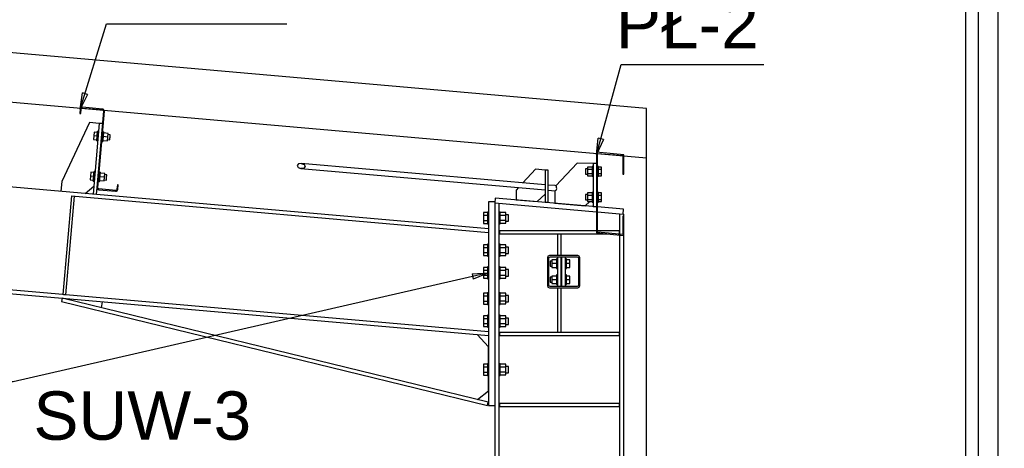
# Paper-space layout 'A0 Advance Steel' of a CAD drawing. Header units: millimetres. Extents: x -21 to 1320, y -7 to 928.
# Tile 118 of 134: x 893 to 954, y 757 to 783. Entities that reach past the tile are written whole.
import ezdxf

# ---------------------------------------------------------------- set-up
doc = ezdxf.new("R2010")
doc.units = ezdxf.units.MM
doc.layers.get('0').update_dxf_attribs({"linetype": 'CONTINUOUS'})
for name, color, linetype in [('AS_Belki', 145, 'CONTINUOUS'), ('AS_Blachy', 30, 'CONTINUOUS'), ('AS_Sruby', 9, 'CONTINUOUS')]:
    doc.layers.add(name, color=color, linetype=linetype)
doc.styles.add('Arial', font='arial.ttf', dxfattribs={"height": 150})

psp = doc.layouts.new('A0 Advance Steel')

# ---------------------------------------------------------------- linework, layer by layer
for p, q in [((931.652, 777.825), (792.65, 789.986)), ((931.652, 774.749), (792.65, 786.91)), ((931.652, 665.976), (931.652, 777.825, 7178.398))]:
    psp.add_line(p, q)
at = {"color": 0, "linetype": 'ByBlock', "lineweight": -2}
for p, q in [((896.546, 777.783), (896.68, 778.788)), ((896.998, 778.69), (896.546, 777.783)), ((896.998, 778.69), (896.68, 778.788)), ((928.552, 774.973), (928.655, 775.982)), ((928.977, 775.894), (928.655, 775.982)), ((928.977, 775.894), (928.552, 774.973)), ((920.838, 767.578), (921.85, 767.639)), ((920.838, 767.578), (920.913, 767.253)), ((921.85, 767.639), (920.913, 767.253))]:
    psp.add_line(p, q, dxfattribs=at)
at = {"color": 3, "ltscale": 0.25}
for points in [[(626.837, 626.738), (626.837, 820.338), (953.437, 820.338), (953.437, 626.738), (626.837, 626.738)], [(952.238, 626.767), (952.238, 819.367), (1273.838, 819.367), (1273.838, 626.767), (952.238, 626.767)], [(628.837, 628.738), (628.837, 818.338), (951.437, 818.338), (951.437, 628.738), (628.837, 628.738)]]:
    psp.add_lwpolyline(points, dxfattribs=at)
at = {"color": 7}
for points in [[(896.546, 777.783), (898.165, 783.072), (909.349, 783.072)], [(928.552, 774.973), (930.082, 780.558), (938.934, 780.558)], [(921.85, 767.639), (892.384, 760.877), (851.616, 760.877)]]:
    psp.add_lwpolyline(points, dxfattribs=at)
at = {"layer": 'AS_Belki', "linetype": 'Continuous', "ltscale": 0.25}
for p, q in [((921.85, 770.374), (793.05, 781.643)), ((896.546, 777.783), (896.522, 777.509)), ((896.56, 777.829), (896.546, 777.783)), ((896.591, 777.867), (896.56, 777.829)), ((896.572, 777.504), (896.596, 777.778)), ((896.633, 777.891), (896.591, 777.867)), ((896.596, 777.778), (896.604, 777.806)), ((896.604, 777.806), (896.623, 777.829)), ((896.623, 777.829), (896.648, 777.843)), ((896.682, 777.896), (896.633, 777.891)), ((896.648, 777.843), (896.678, 777.846)), ((896.678, 777.846), (897.923, 777.737)), ((897.927, 777.787), (896.682, 777.896)), ((897.974, 777.774), (897.927, 777.787)), ((898.012, 777.743), (897.974, 777.774)), ((896.522, 777.509), (896.572, 777.504)), ((897.991, 777.656), (897.577, 772.924)), ((897.627, 772.92), (898.041, 777.652)), ((897.923, 777.737), (897.951, 777.729)), ((897.951, 777.729), (897.974, 777.711)), ((897.974, 777.711), (897.988, 777.685)), ((897.988, 777.685), (897.991, 777.656)), ((898.035, 777.7), (898.012, 777.743)), ((898.041, 777.652), (898.035, 777.7)), ((793.05, 775.017), (921.85, 763.749)), ((930.252, 774.959), (928.552, 775.108)), ((928.552, 775.108), (928.552, 770.108)), ((928.612, 775.043), (930.192, 774.904)), ((928.612, 770.163), (928.612, 775.043)), ((930.192, 774.904), (930.192, 773.759)), ((930.252, 773.759), (930.252, 774.959)), ((910.072, 774.388), (909.99, 774.282)), ((909.99, 774.282), (910.052, 774.163)), ((910.052, 774.163), (910.221, 774.101)), ((910.249, 774.419), (910.072, 774.388)), ((910.399, 774.132), (910.221, 774.101)), ((910.249, 774.419), (910.418, 774.358)), ((925.363, 773.097), (910.249, 774.419)), ((910.48, 774.239), (910.399, 774.132)), ((910.418, 774.358), (910.48, 774.239)), ((910.221, 774.101), (925.363, 772.776)), ((930.192, 773.759), (930.252, 773.759)), ((897.577, 772.924), (897.582, 772.876)), ((897.63, 772.891), (897.627, 772.92)), ((897.644, 772.865), (897.63, 772.891)), ((898.846, 773.089), (898.822, 772.815)), ((898.896, 773.085), (898.846, 773.089)), ((898.872, 772.811), (898.896, 773.085)), ((925.994, 773.042), (925.563, 773.08)), ((895.995, 772.405), (921.85, 770.143)), ((897.582, 772.876), (897.606, 772.833)), ((897.606, 772.833), (897.644, 772.803)), ((897.667, 772.847), (897.644, 772.865)), ((897.644, 772.803), (897.691, 772.789)), ((897.695, 772.839), (897.667, 772.847)), ((897.691, 772.789), (898.737, 772.697)), ((898.741, 772.747), (897.695, 772.839)), ((898.737, 772.697), (898.785, 772.703)), ((898.77, 772.75), (898.741, 772.747)), ((898.796, 772.764), (898.77, 772.75)), ((898.785, 772.703), (898.828, 772.726)), ((898.814, 772.787), (898.796, 772.764)), ((898.822, 772.815), (898.814, 772.787)), ((898.828, 772.726), (898.858, 772.764)), ((898.858, 772.764), (898.872, 772.811)), ((925.563, 772.758), (925.966, 772.723)), ((922.25, 771.976), (922.25, 751.656)), ((922.52, 747.336), (922.52, 771.953)), ((929.98, 771.3), (929.98, 770.043)), ((930.252, 771.159), (930.192, 771.159)), ((930.192, 771.159), (930.192, 770.025)), ((930.21, 771.28), (930.25, 771.277)), ((930.25, 771.159), (930.25, 771.277)), ((930.252, 769.959), (930.252, 771.159)), ((921.85, 770.374), (921.85, 770.143)), ((928.552, 770.108), (930.252, 769.959)), ((930.192, 770.025), (928.612, 770.163)), ((929.98, 769.983), (929.98, 664.976)), ((930.25, 664.976), (930.25, 769.959)), ((895.46, 766.289), (857.605, 769.6)), ((925.545, 768.676), (925.51, 768.591)), ((925.63, 768.711), (925.545, 768.676)), ((925.59, 768.551), (925.614, 768.608)), ((925.614, 768.608), (925.67, 768.631)), ((927.39, 768.711), (925.63, 768.711)), ((925.67, 768.631), (927.35, 768.631)), ((927.35, 768.631), (927.407, 768.608)), ((927.475, 768.676), (927.39, 768.711)), ((927.407, 768.608), (927.43, 768.551)), ((927.51, 768.591), (927.475, 768.676)), ((925.51, 768.591), (925.51, 766.831)), ((925.59, 766.871), (925.59, 768.551)), ((927.43, 768.551), (927.43, 766.871)), ((927.51, 766.831), (927.51, 768.591)), ((925.51, 766.831), (925.545, 766.747)), ((925.614, 766.815), (925.59, 766.871)), ((925.67, 766.791), (925.614, 766.815)), ((927.35, 766.791), (925.67, 766.791)), ((927.407, 766.815), (927.35, 766.791)), ((927.43, 766.871), (927.407, 766.815)), ((927.475, 766.747), (927.51, 766.831)), ((895.525, 766.283), (895.46, 766.289)), ((895.659, 766.271), (895.525, 766.283)), ((921.85, 763.98), (895.659, 766.271)), ((925.545, 766.747), (925.63, 766.711)), ((925.63, 766.711), (927.39, 766.711)), ((927.39, 766.711), (927.475, 766.747)), ((921.85, 763.98), (921.85, 763.749))]:
    psp.add_line(p, q, dxfattribs=at)
at = {"layer": 'AS_Belki', "linetype": 'Continuous', "ltscale": 0.25, "extrusion": (-0.757011, 0.06623, 0.650037)}
psp.add_arc((-850.646, 555.843, -649.789), 0.16, 0, 180, dxfattribs=at)
at = {"layer": 'AS_Blachy', "linetype": 'Continuous', "ltscale": 0.25}
for p, q in [((897.126, 776.954), (895.401, 773.29)), ((897.724, 776.902), (897.126, 776.954)), ((897.724, 776.902), (897.341, 772.518)), ((897.923, 776.884), (897.724, 776.902)), ((927.356, 774.43), (926.021, 773.021)), ((928.352, 774.423), (927.356, 774.43)), ((928.552, 774.423), (928.352, 774.423)), ((928.352, 774.423), (928.352, 771.748)), ((924.765, 774.056), (923.988, 773.217)), ((925.363, 774.003), (924.765, 774.056)), ((925.563, 774.004), (925.363, 774.004)), ((925.363, 774.004), (925.363, 772.009)), ((925.563, 772.009), (925.563, 774.004)), ((895.401, 773.29), (895.348, 772.693)), ((896.843, 772.562), (897.384, 773.016)), ((897.577, 772.924), (897.54, 772.501)), ((923.713, 772.92), (923.57, 772.766)), ((895.995, 772.405), (895.46, 766.289)), ((895.659, 766.271), (896.195, 772.388)), ((922.276, 772.275), (922.25, 771.976)), ((928.552, 771.726), (922.276, 772.275)), ((923.57, 772.766), (923.57, 772.166)), ((924.865, 772.053), (925.363, 772.509)), ((925.961, 772.724), (925.961, 771.957)), ((922.25, 772.039), (921.85, 772.039)), ((921.85, 772.039), (921.85, 770.374)), ((922.25, 772.039), (922.25, 771.976)), ((922.25, 771.976), (928.552, 771.425)), ((923.57, 772.166), (924.865, 772.053)), ((925.363, 772.009), (925.563, 772.009)), ((925.961, 771.957), (927.854, 771.792)), ((927.854, 771.792), (928.147, 772.06)), ((928.352, 771.748), (928.552, 771.748)), ((930.236, 771.579), (928.612, 771.721)), ((928.612, 771.42), (930.21, 771.28)), ((930.21, 771.28), (930.236, 771.579)), ((921.85, 770.143), (921.85, 763.98)), ((928.552, 770.251), (922.53, 770.251)), ((922.53, 770.251), (922.53, 770.051)), ((922.53, 770.051), (929.197, 770.051)), ((926.13, 770.051), (926.13, 768.711)), ((926.37, 768.711), (926.37, 770.051)), ((929.97, 770.251), (928.612, 770.251)), ((929.886, 770.051), (929.97, 770.051)), ((929.97, 770.051), (929.97, 770.251)), ((926.13, 768.631), (926.13, 766.791)), ((926.37, 766.791), (926.37, 768.631)), ((926.39, 768.631), (926.39, 766.791)), ((926.63, 766.791), (926.63, 768.631)), ((895.659, 766.271), (895.525, 766.283)), ((926.13, 766.711), (926.13, 763.951)), ((926.37, 763.951), (926.37, 766.711)), ((895.421, 766.06), (895.373, 765.865)), ((895.373, 765.865), (921.793, 759.427)), ((921.84, 759.621), (895.421, 766.06)), ((897.902, 765.844), (897.84, 765.47)), ((921.85, 763.049), (921.153, 763.81)), ((921.85, 763.749), (921.85, 759.419)), ((929.97, 763.951), (922.53, 763.951)), ((922.53, 763.951), (922.53, 763.751)), ((922.53, 763.751), (929.97, 763.751)), ((929.97, 763.751), (929.97, 763.951)), ((921.85, 762.009), (921.85, 763.049)), ((921.85, 760.319), (921.85, 761.269)), ((921.17, 759.785), (921.85, 760.319)), ((921.793, 759.427), (921.84, 759.621)), ((929.97, 759.551), (922.53, 759.551)), ((922.53, 759.551), (922.53, 759.351)), ((929.97, 759.351), (929.97, 759.551)), ((921.85, 759.419), (922.25, 759.419)), ((922.53, 759.351), (929.97, 759.351))]:
    psp.add_line(p, q, dxfattribs=at)
at = {"layer": 'AS_Sruby', "linetype": 'Continuous', "ltscale": 0.25}
for p, q in [((897.395, 776.127), (897.375, 775.897)), ((897.416, 776.358), (897.395, 776.127)), ((897.595, 776.11), (897.395, 776.127)), ((897.615, 776.341), (897.416, 776.358)), ((897.576, 775.899), (897.58, 775.944)), ((897.58, 775.944), (897.585, 775.996)), ((897.585, 775.996), (897.59, 776.052)), ((897.59, 776.052), (897.595, 776.11)), ((897.595, 776.11), (897.6, 776.168)), ((897.6, 776.168), (897.605, 776.224)), ((897.601, 776.187), (897.615, 776.341)), ((897.605, 776.224), (897.609, 776.276)), ((897.609, 776.276), (897.613, 776.321)), ((897.613, 776.321), (897.616, 776.358)), ((897.616, 776.358), (897.619, 776.386)), ((897.619, 776.386), (897.62, 776.403)), ((897.62, 776.403), (897.621, 776.409)), ((897.681, 776.404), (897.621, 776.409)), ((897.989, 776.376), (897.93, 776.382)), ((897.953, 775.963), (897.949, 775.912)), ((897.958, 776.019), (897.953, 775.963)), ((897.963, 776.078), (897.958, 776.019)), ((897.968, 776.136), (897.963, 776.078)), ((898.258, 776.052), (897.963, 776.078)), ((897.973, 776.192), (897.968, 776.136)), ((897.978, 776.244), (897.973, 776.192)), ((897.982, 776.289), (897.978, 776.244)), ((897.985, 776.326), (897.982, 776.289)), ((898.278, 776.283), (897.983, 776.308)), ((897.987, 776.354), (897.985, 776.326)), ((897.989, 776.371), (897.987, 776.354)), ((897.989, 776.376), (897.989, 776.371)), ((898.238, 775.821), (898.258, 776.052)), ((898.258, 776.052), (898.278, 776.283)), ((898.406, 776.2), (898.272, 776.211)), ((898.382, 775.927), (898.386, 775.979)), ((898.386, 775.979), (898.392, 776.04)), ((898.392, 776.04), (898.397, 776.101)), ((898.397, 776.101), (898.401, 776.153)), ((898.401, 776.153), (898.404, 776.187)), ((898.404, 776.187), (898.406, 776.2)), ((897.375, 775.897), (897.574, 775.879)), ((897.568, 775.811), (897.569, 775.817)), ((897.568, 775.811), (897.628, 775.806)), ((897.569, 775.817), (897.57, 775.834)), ((897.57, 775.834), (897.573, 775.861)), ((897.573, 775.861), (897.574, 775.879)), ((897.574, 775.879), (897.576, 775.899)), ((897.877, 775.784), (897.937, 775.779)), ((897.938, 775.785), (897.937, 775.779)), ((897.939, 775.802), (897.938, 775.785)), ((897.941, 775.829), (897.939, 775.802)), ((897.945, 775.866), (897.941, 775.829)), ((897.943, 775.847), (898.238, 775.821)), ((897.949, 775.912), (897.945, 775.866)), ((898.244, 775.892), (898.378, 775.881)), ((898.378, 775.881), (898.379, 775.893)), ((898.379, 775.893), (898.382, 775.927)), ((928.292, 774.19), (927.996, 774.19)), ((927.996, 774.19), (927.996, 774.056)), ((928.352, 774.223), (928.292, 774.223)), ((928.292, 774.223), (928.292, 774.217)), ((928.292, 774.217), (928.292, 774.2)), ((928.292, 774.2), (928.292, 774.172)), ((928.292, 774.172), (928.292, 774.135)), ((928.292, 774.135), (928.292, 774.089)), ((928.672, 774.223), (928.612, 774.223)), ((928.672, 774.217), (928.672, 774.223)), ((928.672, 774.2), (928.672, 774.217)), ((928.672, 774.172), (928.672, 774.2)), ((928.872, 774.19), (928.672, 774.19)), ((928.672, 774.135), (928.672, 774.172)), ((928.672, 774.089), (928.672, 774.135)), ((928.872, 774.056), (928.872, 774.19)), ((897.178, 773.637), (897.157, 773.406)), ((897.198, 773.868), (897.178, 773.637)), ((897.377, 773.619), (897.178, 773.637)), ((897.397, 773.85), (897.198, 773.868)), ((897.362, 773.453), (897.367, 773.505)), ((897.367, 773.505), (897.372, 773.561)), ((897.372, 773.561), (897.377, 773.619)), ((897.377, 773.619), (897.382, 773.678)), ((897.382, 773.678), (897.387, 773.734)), ((897.387, 773.734), (897.391, 773.785)), ((897.391, 773.785), (897.395, 773.831)), ((897.394, 773.814), (897.397, 773.85)), ((897.395, 773.831), (897.398, 773.868)), ((897.398, 773.868), (897.401, 773.896)), ((897.401, 773.896), (897.402, 773.913)), ((897.402, 773.913), (897.403, 773.918)), ((897.463, 773.913), (897.403, 773.918)), ((897.771, 773.886), (897.712, 773.891)), ((897.74, 773.529), (897.735, 773.473)), ((897.745, 773.587), (897.74, 773.529)), ((897.75, 773.645), (897.745, 773.587)), ((898.04, 773.561), (897.745, 773.587)), ((897.755, 773.702), (897.75, 773.645)), ((897.76, 773.753), (897.755, 773.702)), ((897.764, 773.798), (897.76, 773.753)), ((897.766, 773.818), (897.764, 773.798)), ((897.767, 773.836), (897.766, 773.818)), ((898.06, 773.792), (897.766, 773.818)), ((897.769, 773.863), (897.767, 773.836)), ((897.771, 773.88), (897.769, 773.863)), ((897.771, 773.886), (897.771, 773.88)), ((898.02, 773.331), (898.04, 773.561)), ((898.04, 773.561), (898.06, 773.792)), ((898.188, 773.709), (898.054, 773.721)), ((898.168, 773.489), (898.174, 773.55)), ((898.174, 773.55), (898.179, 773.611)), ((898.179, 773.611), (898.184, 773.662)), ((898.184, 773.662), (898.187, 773.697)), ((898.187, 773.697), (898.188, 773.709)), ((927.996, 774.083), (927.872, 774.083)), ((927.872, 774.083), (927.872, 774.07)), ((927.872, 774.07), (927.872, 774.036)), ((927.872, 774.036), (927.872, 773.984)), ((927.872, 773.984), (927.872, 773.923)), ((927.872, 773.923), (927.872, 773.861)), ((927.872, 773.861), (927.872, 773.809)), ((927.872, 773.809), (927.872, 773.775)), ((927.872, 773.775), (927.872, 773.763)), ((927.872, 773.763), (927.996, 773.763)), ((927.996, 774.056), (928.292, 774.056)), ((927.996, 774.056), (927.996, 773.789)), ((927.996, 773.789), (928.292, 773.789)), ((927.996, 773.789), (927.996, 773.655)), ((927.996, 773.655), (928.292, 773.655)), ((928.292, 774.089), (928.292, 774.037)), ((928.292, 774.037), (928.292, 773.981)), ((928.292, 773.981), (928.292, 773.923)), ((928.292, 773.923), (928.292, 773.864)), ((928.292, 773.864), (928.292, 773.808)), ((928.292, 773.808), (928.292, 773.756)), ((928.292, 773.756), (928.292, 773.71)), ((928.292, 773.71), (928.292, 773.673)), ((928.292, 773.673), (928.292, 773.645)), ((928.292, 773.645), (928.292, 773.628)), ((928.292, 773.628), (928.292, 773.623)), ((928.292, 773.623), (928.352, 773.623)), ((928.612, 773.623), (928.672, 773.623)), ((928.672, 774.037), (928.672, 774.089)), ((928.672, 774.056), (928.872, 774.056)), ((928.672, 773.981), (928.672, 774.037)), ((928.672, 773.923), (928.672, 773.981)), ((928.672, 773.864), (928.672, 773.923)), ((928.672, 773.808), (928.672, 773.864)), ((928.672, 773.756), (928.672, 773.808)), ((928.672, 773.789), (928.872, 773.789)), ((928.672, 773.71), (928.672, 773.756)), ((928.672, 773.673), (928.672, 773.71)), ((928.672, 773.645), (928.672, 773.673)), ((928.672, 773.655), (928.872, 773.655)), ((928.672, 773.628), (928.672, 773.645)), ((928.672, 773.623), (928.672, 773.628)), ((928.872, 773.789), (928.872, 774.056)), ((928.872, 773.655), (928.872, 773.789)), ((897.157, 773.406), (897.357, 773.389)), ((897.351, 773.326), (897.353, 773.343)), ((897.351, 773.321), (897.351, 773.326)), ((897.351, 773.321), (897.41, 773.315)), ((897.353, 773.343), (897.355, 773.371)), ((897.355, 773.371), (897.358, 773.408)), ((897.358, 773.408), (897.362, 773.453)), ((897.659, 773.294), (897.719, 773.288)), ((897.72, 773.294), (897.719, 773.288)), ((897.721, 773.311), (897.72, 773.294)), ((897.724, 773.339), (897.721, 773.311)), ((897.727, 773.376), (897.724, 773.339)), ((897.725, 773.356), (898.02, 773.331)), ((897.731, 773.421), (897.727, 773.376)), ((897.735, 773.473), (897.731, 773.421)), ((898.026, 773.402), (898.16, 773.39)), ((898.16, 773.39), (898.161, 773.402)), ((898.161, 773.402), (898.164, 773.437)), ((898.164, 773.437), (898.168, 773.489)), ((927.996, 772.488), (927.872, 772.488)), ((927.872, 772.488), (927.872, 772.476)), ((927.872, 772.476), (927.872, 772.441)), ((927.872, 772.441), (927.872, 772.389)), ((927.872, 772.389), (927.872, 772.328)), ((927.872, 772.328), (927.872, 772.267)), ((928.292, 772.595), (927.996, 772.595)), ((927.996, 772.595), (927.996, 772.462)), ((927.996, 772.462), (928.292, 772.462)), ((927.996, 772.462), (927.996, 772.194)), ((928.352, 772.628), (928.292, 772.628)), ((928.292, 772.628), (928.292, 772.622)), ((928.292, 772.622), (928.292, 772.605)), ((928.292, 772.605), (928.292, 772.577)), ((928.292, 772.577), (928.292, 772.54)), ((928.292, 772.54), (928.292, 772.495)), ((928.292, 772.495), (928.292, 772.443)), ((928.292, 772.443), (928.292, 772.387)), ((928.292, 772.387), (928.292, 772.328)), ((928.292, 772.328), (928.292, 772.269)), ((928.292, 772.269), (928.292, 772.213)), ((928.672, 772.628), (928.612, 772.628)), ((928.672, 772.622), (928.672, 772.628)), ((928.672, 772.605), (928.672, 772.622)), ((928.672, 772.577), (928.672, 772.605)), ((928.872, 772.595), (928.672, 772.595)), ((928.672, 772.54), (928.672, 772.577)), ((928.672, 772.495), (928.672, 772.54)), ((928.672, 772.443), (928.672, 772.495)), ((928.672, 772.462), (928.872, 772.462)), ((928.672, 772.387), (928.672, 772.443)), ((928.672, 772.328), (928.672, 772.387)), ((928.672, 772.269), (928.672, 772.328)), ((928.672, 772.213), (928.672, 772.269)), ((928.872, 772.462), (928.872, 772.595)), ((928.872, 772.194), (928.872, 772.462)), ((927.872, 772.267), (927.872, 772.215)), ((927.872, 772.215), (927.872, 772.18)), ((927.872, 772.18), (927.872, 772.168)), ((927.872, 772.168), (927.996, 772.168)), ((927.996, 772.194), (928.292, 772.194)), ((927.996, 772.194), (927.996, 772.06)), ((927.996, 772.06), (928.292, 772.06)), ((928.292, 772.213), (928.292, 772.161)), ((928.292, 772.161), (928.292, 772.116)), ((928.292, 772.116), (928.292, 772.079)), ((928.292, 772.079), (928.292, 772.051)), ((928.292, 772.051), (928.292, 772.034)), ((928.292, 772.034), (928.292, 772.028)), ((928.292, 772.028), (928.352, 772.028)), ((928.612, 772.028), (928.672, 772.028)), ((928.672, 772.161), (928.672, 772.213)), ((928.672, 772.194), (928.872, 772.194)), ((928.672, 772.116), (928.672, 772.161)), ((928.672, 772.079), (928.672, 772.116)), ((928.672, 772.051), (928.672, 772.079)), ((928.672, 772.06), (928.872, 772.06)), ((928.672, 772.034), (928.672, 772.051)), ((928.672, 772.028), (928.672, 772.034)), ((928.872, 772.06), (928.872, 772.194)), ((921.79, 771.375), (921.54, 771.375)), ((921.54, 771.375), (921.54, 771.207)), ((921.54, 771.207), (921.79, 771.207)), ((921.54, 771.207), (921.54, 770.872)), ((921.85, 771.409), (921.79, 771.409)), ((921.79, 771.409), (921.79, 771.402)), ((921.79, 771.402), (921.79, 771.381)), ((921.79, 771.381), (921.79, 771.347)), ((921.79, 771.347), (921.79, 771.301)), ((921.79, 771.301), (921.79, 771.245)), ((921.79, 771.245), (921.79, 771.181)), ((921.79, 771.181), (921.79, 771.112)), ((921.79, 771.112), (921.79, 771.039)), ((922.58, 771.409), (922.52, 771.409)), ((922.58, 771.402), (922.58, 771.409)), ((922.58, 771.381), (922.58, 771.402)), ((922.58, 771.347), (922.58, 771.381)), ((922.94, 771.369), (922.58, 771.369)), ((922.58, 771.301), (922.58, 771.347)), ((922.58, 771.245), (922.58, 771.301)), ((922.58, 771.181), (922.58, 771.245)), ((922.58, 771.204), (922.94, 771.204)), ((922.58, 771.112), (922.58, 771.181)), ((922.58, 771.039), (922.58, 771.112)), ((922.94, 771.204), (922.94, 771.369)), ((923.09, 771.239), (922.94, 771.239)), ((922.94, 770.875), (922.94, 771.204)), ((923.09, 771.224), (923.09, 771.239)), ((923.09, 771.181), (923.09, 771.224)), ((923.09, 771.116), (923.09, 771.181)), ((923.09, 771.039), (923.09, 771.116)), ((921.79, 770.872), (921.54, 770.872)), ((921.54, 770.872), (921.54, 770.704)), ((921.54, 770.704), (921.79, 770.704)), ((921.79, 771.039), (921.79, 770.967)), ((921.79, 770.967), (921.79, 770.898)), ((921.79, 770.898), (921.79, 770.834)), ((921.79, 770.834), (921.79, 770.778)), ((921.79, 770.778), (921.79, 770.732)), ((921.79, 770.732), (921.79, 770.698)), ((921.79, 770.698), (921.79, 770.677)), ((921.79, 770.677), (921.79, 770.669)), ((921.79, 770.669), (921.85, 770.669)), ((922.52, 770.669), (922.58, 770.669)), ((922.58, 770.967), (922.58, 771.039)), ((922.58, 770.898), (922.58, 770.967)), ((922.58, 770.834), (922.58, 770.898)), ((922.94, 770.875), (922.58, 770.875)), ((922.58, 770.778), (922.58, 770.834)), ((922.58, 770.732), (922.58, 770.778)), ((922.58, 770.698), (922.58, 770.732)), ((922.58, 770.71), (922.94, 770.71)), ((922.58, 770.677), (922.58, 770.698)), ((922.58, 770.669), (922.58, 770.677)), ((922.94, 770.71), (922.94, 770.875)), ((922.94, 770.839), (923.09, 770.839)), ((923.09, 770.963), (923.09, 771.039)), ((923.09, 770.898), (923.09, 770.963)), ((923.09, 770.855), (923.09, 770.898)), ((923.09, 770.839), (923.09, 770.855)), ((921.79, 769.375), (921.54, 769.375)), ((921.54, 769.375), (921.54, 769.207)), ((921.85, 769.409), (921.79, 769.409)), ((921.79, 769.409), (921.79, 769.402)), ((921.79, 769.402), (921.79, 769.381)), ((921.79, 769.381), (921.79, 769.347)), ((921.79, 769.347), (921.79, 769.301)), ((921.79, 769.301), (921.79, 769.245)), ((921.79, 769.245), (921.79, 769.181)), ((922.58, 769.409), (922.52, 769.409)), ((922.58, 769.402), (922.58, 769.409)), ((922.58, 769.381), (922.58, 769.402)), ((922.58, 769.347), (922.58, 769.381)), ((922.94, 769.369), (922.58, 769.369)), ((922.58, 769.301), (922.58, 769.347)), ((922.58, 769.245), (922.58, 769.301)), ((922.58, 769.181), (922.58, 769.245)), ((922.94, 769.204), (922.94, 769.369)), ((923.09, 769.239), (922.94, 769.239)), ((923.09, 769.224), (923.09, 769.239)), ((923.09, 769.181), (923.09, 769.224)), ((921.54, 769.207), (921.79, 769.207)), ((921.54, 769.207), (921.54, 768.872)), ((921.79, 768.872), (921.54, 768.872)), ((921.54, 768.872), (921.54, 768.704)), ((921.54, 768.704), (921.79, 768.704)), ((921.79, 769.181), (921.79, 769.112)), ((921.79, 769.112), (921.79, 769.039)), ((921.79, 769.039), (921.79, 768.967)), ((921.79, 768.967), (921.79, 768.898)), ((921.79, 768.898), (921.79, 768.834)), ((921.79, 768.834), (921.79, 768.778)), ((921.79, 768.778), (921.79, 768.732)), ((921.79, 768.732), (921.79, 768.698)), ((921.79, 768.698), (921.79, 768.677)), ((921.79, 768.677), (921.79, 768.669)), ((921.79, 768.669), (921.85, 768.669)), ((922.52, 768.669), (922.58, 768.669)), ((922.58, 769.204), (922.94, 769.204)), ((922.58, 769.112), (922.58, 769.181)), ((922.58, 769.039), (922.58, 769.112)), ((922.58, 768.967), (922.58, 769.039)), ((922.58, 768.898), (922.58, 768.967)), ((922.58, 768.834), (922.58, 768.898)), ((922.94, 768.875), (922.58, 768.875)), ((922.58, 768.778), (922.58, 768.834)), ((922.58, 768.732), (922.58, 768.778)), ((922.58, 768.698), (922.58, 768.732)), ((922.58, 768.71), (922.94, 768.71)), ((922.58, 768.677), (922.58, 768.698)), ((922.58, 768.669), (922.58, 768.677)), ((922.94, 768.875), (922.94, 769.204)), ((922.94, 768.71), (922.94, 768.875)), ((922.94, 768.839), (923.09, 768.839)), ((923.09, 769.116), (923.09, 769.181)), ((923.09, 769.039), (923.09, 769.116)), ((923.09, 768.963), (923.09, 769.039)), ((923.09, 768.898), (923.09, 768.963)), ((923.09, 768.855), (923.09, 768.898)), ((923.09, 768.839), (923.09, 768.855)), ((921.85, 768.009), (921.79, 768.009)), ((921.79, 768.009), (921.79, 768.002)), ((921.79, 768.002), (921.79, 767.981)), ((922.58, 768.009), (922.52, 768.009)), ((922.58, 768.002), (922.58, 768.009)), ((922.58, 767.981), (922.58, 768.002)), ((925.774, 768.371), (925.69, 768.371)), ((925.69, 768.371), (925.69, 768.359)), ((925.69, 768.359), (925.69, 768.325)), ((925.69, 768.325), (925.69, 768.273)), ((925.69, 768.273), (925.69, 768.211)), ((925.69, 768.211), (925.69, 768.15)), ((925.69, 768.15), (925.69, 768.098)), ((925.69, 768.098), (925.69, 768.064)), ((925.69, 768.064), (925.69, 768.051)), ((925.69, 768.051), (925.774, 768.051)), ((926.07, 768.443), (925.774, 768.443)), ((925.774, 768.443), (925.774, 768.211)), ((926.07, 768.211), (925.774, 768.211)), ((925.774, 768.211), (925.774, 767.98)), ((926.13, 768.511), (926.07, 768.511)), ((926.07, 768.511), (926.07, 768.506)), ((926.07, 768.506), (926.07, 768.489)), ((926.07, 768.489), (926.07, 768.461)), ((926.07, 768.461), (926.07, 768.424)), ((926.07, 768.424), (926.07, 768.378)), ((926.07, 768.378), (926.07, 768.326)), ((926.07, 768.326), (926.07, 768.27)), ((926.07, 768.27), (926.07, 768.211)), ((926.07, 768.211), (926.07, 768.153)), ((926.07, 768.153), (926.07, 768.097)), ((926.07, 768.097), (926.07, 768.045)), ((926.07, 768.045), (926.07, 767.999)), ((926.07, 767.999), (926.07, 767.962)), ((926.39, 768.371), (926.37, 768.371)), ((926.37, 768.051), (926.39, 768.051)), ((926.69, 768.511), (926.63, 768.511)), ((926.69, 768.506), (926.69, 768.511)), ((926.69, 768.489), (926.69, 768.506)), ((926.69, 768.461), (926.69, 768.489)), ((926.69, 768.424), (926.69, 768.461)), ((926.89, 768.443), (926.69, 768.443)), ((926.69, 768.378), (926.69, 768.424)), ((926.69, 768.326), (926.69, 768.378)), ((926.69, 768.27), (926.69, 768.326)), ((926.69, 768.211), (926.69, 768.27)), ((926.89, 768.211), (926.69, 768.211)), ((926.69, 768.153), (926.69, 768.211)), ((926.69, 768.097), (926.69, 768.153)), ((926.69, 768.045), (926.69, 768.097)), ((926.69, 767.999), (926.69, 768.045)), ((926.69, 767.962), (926.69, 767.999)), ((926.89, 768.211), (926.89, 768.443)), ((926.89, 767.98), (926.89, 768.211)), ((921.79, 767.975), (921.54, 767.975)), ((921.54, 767.975), (921.54, 767.807)), ((921.54, 767.807), (921.79, 767.807)), ((921.54, 767.807), (921.54, 767.472)), ((921.79, 767.472), (921.54, 767.472)), ((921.54, 767.472), (921.54, 767.304)), ((921.79, 767.981), (921.79, 767.947)), ((921.79, 767.947), (921.79, 767.901)), ((921.79, 767.901), (921.79, 767.845)), ((921.79, 767.845), (921.79, 767.781)), ((921.79, 767.781), (921.79, 767.712)), ((921.79, 767.712), (921.79, 767.639)), ((921.79, 767.639), (921.79, 767.567)), ((921.79, 767.567), (921.79, 767.498)), ((921.79, 767.498), (921.79, 767.434)), ((921.79, 767.434), (921.79, 767.378)), ((922.58, 767.947), (922.58, 767.981)), ((922.94, 767.969), (922.58, 767.969)), ((922.58, 767.901), (922.58, 767.947)), ((922.58, 767.845), (922.58, 767.901)), ((922.58, 767.781), (922.58, 767.845)), ((922.58, 767.804), (922.94, 767.804)), ((922.58, 767.712), (922.58, 767.781)), ((922.58, 767.639), (922.58, 767.712)), ((922.58, 767.567), (922.58, 767.639)), ((922.58, 767.498), (922.58, 767.567)), ((922.58, 767.434), (922.58, 767.498)), ((922.94, 767.475), (922.58, 767.475)), ((922.58, 767.378), (922.58, 767.434)), ((922.94, 767.804), (922.94, 767.969)), ((923.09, 767.839), (922.94, 767.839)), ((922.94, 767.475), (922.94, 767.804)), ((922.94, 767.31), (922.94, 767.475)), ((922.94, 767.439), (923.09, 767.439)), ((923.09, 767.824), (923.09, 767.839)), ((923.09, 767.781), (923.09, 767.824)), ((923.09, 767.716), (923.09, 767.781)), ((923.09, 767.639), (923.09, 767.716)), ((923.09, 767.563), (923.09, 767.639)), ((923.09, 767.498), (923.09, 767.563)), ((923.09, 767.455), (923.09, 767.498)), ((923.09, 767.439), (923.09, 767.455)), ((925.774, 767.98), (926.07, 767.98)), ((926.07, 767.443), (925.774, 767.443)), ((925.774, 767.443), (925.774, 767.211)), ((926.07, 767.962), (926.07, 767.934)), ((926.07, 767.934), (926.07, 767.917)), ((926.07, 767.917), (926.07, 767.911)), ((926.07, 767.911), (926.13, 767.911)), ((926.13, 767.511), (926.07, 767.511)), ((926.07, 767.511), (926.07, 767.506)), ((926.07, 767.506), (926.07, 767.489)), ((926.07, 767.489), (926.07, 767.461)), ((926.07, 767.461), (926.07, 767.424)), ((926.07, 767.424), (926.07, 767.378)), ((926.63, 767.911), (926.69, 767.911)), ((926.69, 767.511), (926.63, 767.511)), ((926.69, 767.98), (926.89, 767.98)), ((926.69, 767.934), (926.69, 767.962)), ((926.69, 767.917), (926.69, 767.934)), ((926.69, 767.911), (926.69, 767.917)), ((926.69, 767.506), (926.69, 767.511)), ((926.69, 767.489), (926.69, 767.506)), ((926.69, 767.461), (926.69, 767.489)), ((926.69, 767.424), (926.69, 767.461)), ((926.89, 767.443), (926.69, 767.443)), ((926.69, 767.378), (926.69, 767.424)), ((926.89, 767.211), (926.89, 767.443)), ((921.54, 767.304), (921.79, 767.304)), ((921.79, 767.378), (921.79, 767.332)), ((921.79, 767.332), (921.79, 767.298)), ((921.79, 767.298), (921.79, 767.277)), ((921.79, 767.277), (921.79, 767.269)), ((921.79, 767.269), (921.85, 767.269)), ((922.52, 767.269), (922.58, 767.269)), ((922.58, 767.332), (922.58, 767.378)), ((922.58, 767.298), (922.58, 767.332)), ((922.58, 767.31), (922.94, 767.31)), ((922.58, 767.277), (922.58, 767.298)), ((922.58, 767.269), (922.58, 767.277)), ((925.774, 767.371), (925.69, 767.371)), ((925.69, 767.371), (925.69, 767.359)), ((925.69, 767.359), (925.69, 767.325)), ((925.69, 767.325), (925.69, 767.273)), ((925.69, 767.273), (925.69, 767.211)), ((925.69, 767.211), (925.69, 767.15)), ((925.69, 767.15), (925.69, 767.098)), ((925.69, 767.098), (925.69, 767.064)), ((925.69, 767.064), (925.69, 767.051)), ((925.69, 767.051), (925.774, 767.051)), ((926.07, 767.211), (925.774, 767.211)), ((925.774, 767.211), (925.774, 766.98)), ((925.774, 766.98), (926.07, 766.98)), ((926.07, 767.378), (926.07, 767.326)), ((926.07, 767.326), (926.07, 767.27)), ((926.07, 767.27), (926.07, 767.211)), ((926.07, 767.211), (926.07, 767.153)), ((926.07, 767.153), (926.07, 767.097)), ((926.07, 767.097), (926.07, 767.045)), ((926.07, 767.045), (926.07, 766.999)), ((926.07, 766.999), (926.07, 766.962)), ((926.07, 766.962), (926.07, 766.934)), ((926.07, 766.934), (926.07, 766.917)), ((926.07, 766.917), (926.07, 766.911)), ((926.07, 766.911), (926.13, 766.911)), ((926.39, 767.371), (926.37, 767.371)), ((926.37, 767.051), (926.39, 767.051)), ((926.63, 766.911), (926.69, 766.911)), ((926.69, 767.326), (926.69, 767.378)), ((926.69, 767.27), (926.69, 767.326)), ((926.69, 767.211), (926.69, 767.27)), ((926.89, 767.211), (926.69, 767.211)), ((926.69, 767.153), (926.69, 767.211)), ((926.69, 767.097), (926.69, 767.153)), ((926.69, 767.045), (926.69, 767.097)), ((926.69, 766.999), (926.69, 767.045)), ((926.69, 766.962), (926.69, 766.999)), ((926.69, 766.98), (926.89, 766.98)), ((926.69, 766.934), (926.69, 766.962)), ((926.69, 766.917), (926.69, 766.934)), ((926.69, 766.911), (926.69, 766.917)), ((926.89, 766.98), (926.89, 767.211)), ((921.79, 766.375), (921.54, 766.375)), ((921.54, 766.375), (921.54, 766.207)), ((921.54, 766.207), (921.79, 766.207)), ((921.54, 766.207), (921.54, 765.872)), ((921.85, 766.409), (921.79, 766.409)), ((921.79, 766.409), (921.79, 766.402)), ((921.79, 766.402), (921.79, 766.381)), ((921.79, 766.381), (921.79, 766.347)), ((921.79, 766.347), (921.79, 766.301)), ((921.79, 766.301), (921.79, 766.245)), ((921.79, 766.245), (921.79, 766.181)), ((921.79, 766.181), (921.79, 766.112)), ((922.58, 766.409), (922.52, 766.409)), ((922.58, 766.402), (922.58, 766.409)), ((922.58, 766.381), (922.58, 766.402)), ((922.58, 766.347), (922.58, 766.381)), ((922.94, 766.369), (922.58, 766.369)), ((922.58, 766.301), (922.58, 766.347)), ((922.58, 766.245), (922.58, 766.301)), ((922.58, 766.181), (922.58, 766.245)), ((922.58, 766.204), (922.94, 766.204)), ((922.58, 766.112), (922.58, 766.181)), ((922.94, 766.204), (922.94, 766.369)), ((923.09, 766.239), (922.94, 766.239)), ((922.94, 765.875), (922.94, 766.204)), ((923.09, 766.224), (923.09, 766.239)), ((923.09, 766.181), (923.09, 766.224)), ((923.09, 766.116), (923.09, 766.181)), ((921.79, 765.872), (921.54, 765.872)), ((921.54, 765.872), (921.54, 765.704)), ((921.54, 765.704), (921.79, 765.704)), ((921.79, 766.112), (921.79, 766.039)), ((921.79, 766.039), (921.79, 765.967)), ((921.79, 765.967), (921.79, 765.898)), ((921.79, 765.898), (921.79, 765.834)), ((921.79, 765.834), (921.79, 765.778)), ((921.79, 765.778), (921.79, 765.732)), ((921.79, 765.732), (921.79, 765.698)), ((921.79, 765.698), (921.79, 765.677)), ((921.79, 765.677), (921.79, 765.669)), ((921.79, 765.669), (921.85, 765.669)), ((922.52, 765.669), (922.58, 765.669)), ((922.58, 766.039), (922.58, 766.112)), ((922.58, 765.967), (922.58, 766.039)), ((922.58, 765.898), (922.58, 765.967)), ((922.58, 765.834), (922.58, 765.898)), ((922.94, 765.875), (922.58, 765.875)), ((922.58, 765.778), (922.58, 765.834)), ((922.58, 765.732), (922.58, 765.778)), ((922.58, 765.698), (922.58, 765.732)), ((922.58, 765.71), (922.94, 765.71)), ((922.58, 765.677), (922.58, 765.698)), ((922.58, 765.669), (922.58, 765.677)), ((922.94, 765.71), (922.94, 765.875)), ((922.94, 765.839), (923.09, 765.839)), ((923.09, 766.039), (923.09, 766.116)), ((923.09, 765.963), (923.09, 766.039)), ((923.09, 765.898), (923.09, 765.963)), ((923.09, 765.855), (923.09, 765.898)), ((923.09, 765.839), (923.09, 765.855)), ((921.79, 764.975), (921.54, 764.975)), ((921.54, 764.975), (921.54, 764.807)), ((921.85, 765.009), (921.79, 765.009)), ((921.79, 765.009), (921.79, 765.002)), ((921.79, 765.002), (921.79, 764.981)), ((921.79, 764.981), (921.79, 764.947)), ((921.79, 764.947), (921.79, 764.901)), ((922.58, 765.009), (922.52, 765.009)), ((922.58, 765.002), (922.58, 765.009)), ((922.58, 764.981), (922.58, 765.002)), ((922.58, 764.947), (922.58, 764.981)), ((922.94, 764.969), (922.58, 764.969)), ((922.58, 764.901), (922.58, 764.947)), ((922.94, 764.804), (922.94, 764.969)), ((921.54, 764.807), (921.79, 764.807)), ((921.54, 764.807), (921.54, 764.472)), ((921.79, 764.472), (921.54, 764.472)), ((921.54, 764.472), (921.54, 764.304)), ((921.79, 764.901), (921.79, 764.845)), ((921.79, 764.845), (921.79, 764.781)), ((921.79, 764.781), (921.79, 764.712)), ((921.79, 764.712), (921.79, 764.639)), ((921.79, 764.639), (921.79, 764.567)), ((921.79, 764.567), (921.79, 764.498)), ((921.79, 764.498), (921.79, 764.434)), ((921.79, 764.434), (921.79, 764.378)), ((921.79, 764.378), (921.79, 764.332)), ((922.58, 764.845), (922.58, 764.901)), ((922.58, 764.781), (922.58, 764.845)), ((922.58, 764.804), (922.94, 764.804)), ((922.58, 764.712), (922.58, 764.781)), ((922.58, 764.639), (922.58, 764.712)), ((922.58, 764.567), (922.58, 764.639)), ((922.58, 764.498), (922.58, 764.567)), ((922.58, 764.434), (922.58, 764.498)), ((922.94, 764.475), (922.58, 764.475)), ((922.58, 764.378), (922.58, 764.434)), ((922.58, 764.332), (922.58, 764.378)), ((923.09, 764.839), (922.94, 764.839)), ((922.94, 764.475), (922.94, 764.804)), ((922.94, 764.31), (922.94, 764.475)), ((922.94, 764.439), (923.09, 764.439)), ((923.09, 764.824), (923.09, 764.839)), ((923.09, 764.781), (923.09, 764.824)), ((923.09, 764.716), (923.09, 764.781)), ((923.09, 764.639), (923.09, 764.716)), ((923.09, 764.563), (923.09, 764.639)), ((923.09, 764.498), (923.09, 764.563)), ((923.09, 764.455), (923.09, 764.498)), ((923.09, 764.439), (923.09, 764.455)), ((921.54, 764.304), (921.79, 764.304)), ((921.79, 764.332), (921.79, 764.298)), ((921.79, 764.298), (921.79, 764.277)), ((921.79, 764.277), (921.79, 764.269)), ((921.79, 764.269), (921.85, 764.269)), ((922.52, 764.269), (922.58, 764.269)), ((922.58, 764.298), (922.58, 764.332)), ((922.58, 764.31), (922.94, 764.31)), ((922.58, 764.277), (922.58, 764.298)), ((922.58, 764.269), (922.58, 764.277)), ((921.79, 761.975), (921.54, 761.975)), ((921.54, 761.975), (921.54, 761.807)), ((921.85, 762.009), (921.79, 762.009)), ((921.79, 762.009), (921.79, 762.002)), ((921.79, 762.002), (921.79, 761.981)), ((921.79, 761.981), (921.79, 761.947)), ((921.79, 761.947), (921.79, 761.901)), ((921.79, 761.901), (921.79, 761.845)), ((922.58, 762.009), (922.52, 762.009)), ((922.58, 762.002), (922.58, 762.009)), ((922.58, 761.981), (922.58, 762.002)), ((922.58, 761.947), (922.58, 761.981)), ((922.94, 761.969), (922.58, 761.969)), ((922.58, 761.901), (922.58, 761.947)), ((922.58, 761.845), (922.58, 761.901)), ((922.94, 761.804), (922.94, 761.969)), ((921.54, 761.807), (921.79, 761.807)), ((921.54, 761.807), (921.54, 761.472)), ((921.79, 761.472), (921.54, 761.472)), ((921.54, 761.472), (921.54, 761.304)), ((921.54, 761.304), (921.79, 761.304)), ((921.79, 761.845), (921.79, 761.781)), ((921.79, 761.781), (921.79, 761.712)), ((921.79, 761.712), (921.79, 761.639)), ((921.79, 761.639), (921.79, 761.567)), ((921.79, 761.567), (921.79, 761.498)), ((921.79, 761.498), (921.79, 761.434)), ((921.79, 761.434), (921.79, 761.378)), ((921.79, 761.378), (921.79, 761.332)), ((921.79, 761.332), (921.79, 761.298)), ((921.79, 761.298), (921.79, 761.277)), ((922.58, 761.781), (922.58, 761.845)), ((922.58, 761.804), (922.94, 761.804)), ((922.58, 761.712), (922.58, 761.781)), ((922.58, 761.639), (922.58, 761.712)), ((922.58, 761.567), (922.58, 761.639)), ((922.58, 761.498), (922.58, 761.567)), ((922.58, 761.434), (922.58, 761.498)), ((922.94, 761.475), (922.58, 761.475)), ((922.58, 761.378), (922.58, 761.434)), ((922.58, 761.332), (922.58, 761.378)), ((922.58, 761.298), (922.58, 761.332)), ((922.58, 761.31), (922.94, 761.31)), ((922.58, 761.277), (922.58, 761.298)), ((923.09, 761.839), (922.94, 761.839)), ((922.94, 761.475), (922.94, 761.804)), ((922.94, 761.31), (922.94, 761.475)), ((922.94, 761.439), (923.09, 761.439)), ((923.09, 761.824), (923.09, 761.839)), ((923.09, 761.781), (923.09, 761.824)), ((923.09, 761.716), (923.09, 761.781)), ((923.09, 761.639), (923.09, 761.716)), ((923.09, 761.563), (923.09, 761.639)), ((923.09, 761.498), (923.09, 761.563)), ((923.09, 761.455), (923.09, 761.498)), ((923.09, 761.439), (923.09, 761.455)), ((921.79, 761.277), (921.79, 761.269)), ((921.79, 761.269), (921.85, 761.269)), ((922.52, 761.269), (922.58, 761.269)), ((922.58, 761.269), (922.58, 761.277))]:
    psp.add_line(p, q, dxfattribs=at)

# ---------------------------------------------------------------- texts
at = {"color": 7, "style": 'Arial'}
for s, p in [('PŁ-2', (929.758, 781.558)), ('SUW-3', (893.641, 757.292))]:
    psp.add_text(s, height=3, dxfattribs=at).set_placement(p)

doc.saveas('drawing.dxf')
